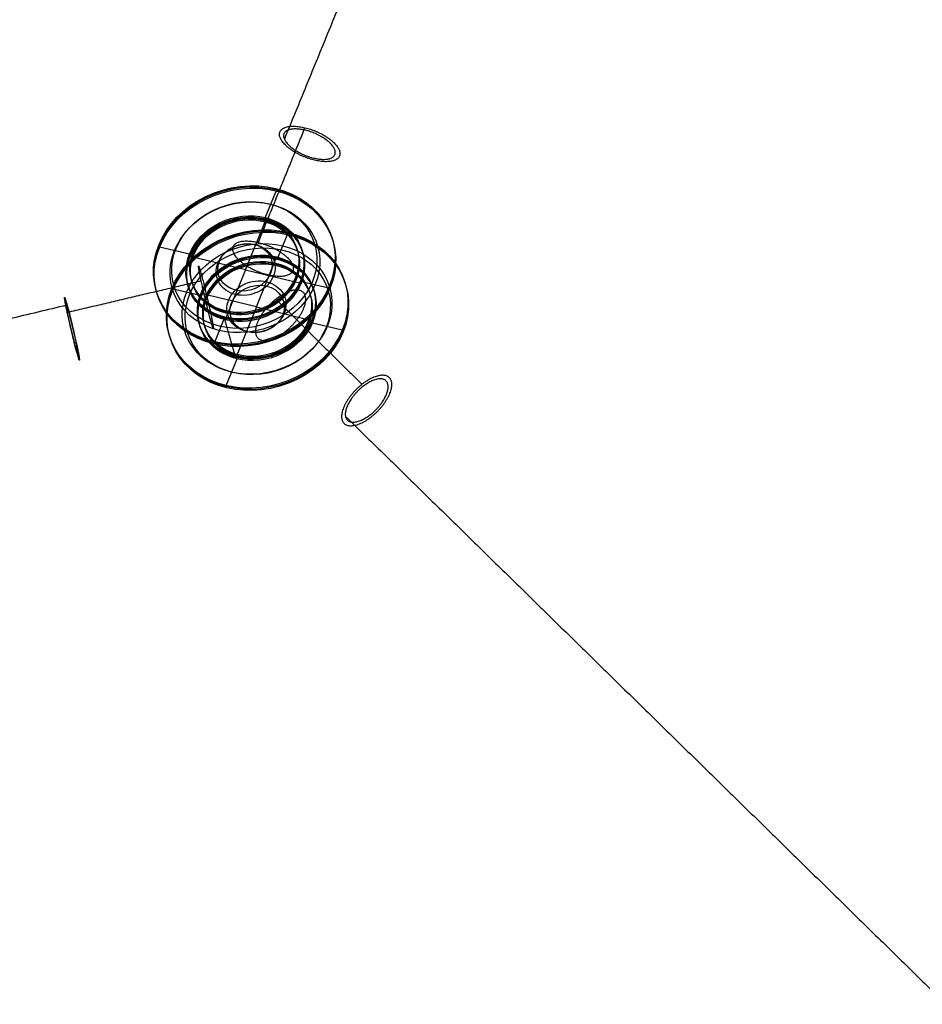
# Model space of a CAD drawing. Header units: millimetres. Extents: x 88174 to 90498, y -31828 to -30219.
# Tile 247 of 256: x 88849 to 89095, y -31510 to -31242. Entities that reach past the tile are written whole.
import ezdxf

# ---------------------------------------------------------------- set-up
doc = ezdxf.new("R2010")
doc.units = ezdxf.units.MM
doc.layers.add('Default', color=7, linetype='Continuous', true_color=0x000000)

msp = doc.modelspace()

# ---------------------------------------------------------------- linework, layer by layer
at = {"layer": 'Default'}
for p, q in [((88916.24, -31295.99, 1719.26), (88919.21, -31288.7, 1723.07)), ((88916.42, -31296.62, 1720.33), (88916.24, -31295.99, 1719.26)), ((88910.91, -31310.17, 1713.25), (88916.42, -31296.62, 1720.33)), ((88919.55, -31307.34, 1738.41), (88922.52, -31300.05, 1742.22)), ((88895.63, -31305.89, 1716.96), (88887.5, -31303.93, 1719.53)), ((88895.81, -31306.52, 1718.02), (88895.63, -31305.89, 1716.96)), ((88910.91, -31310.17, 1713.25), (88895.81, -31306.52, 1718.02)), ((88913.85, -31320.26, 1730.26), (88919.36, -31306.71, 1737.34)), ((88919.36, -31306.71, 1737.34), (88919.55, -31307.34, 1738.41)), ((88910.91, -31310.17, 1713.25), (88905.4, -31323.72, 1706.17)), ((88910.91, -31310.17, 1713.25), (88926.01, -31313.82, 1708.47)), ((88898.94, -31317.24, 1736.1), (88890.81, -31315.28, 1738.67)), ((88926.01, -31313.82, 1708.47), (88925.82, -31313.19, 1707.41)), ((88925.82, -31313.19, 1707.41), (88933.95, -31315.16, 1704.84)), ((88913.85, -31320.26, 1730.26), (88898.75, -31316.61, 1735.04)), ((88898.75, -31316.61, 1735.04), (88898.94, -31317.24, 1736.1)), ((88913.85, -31320.26, 1730.26), (88908.34, -31333.81, 1723.19)), ((88913.85, -31320.26, 1730.26), (88928.95, -31323.91, 1725.49)), ((88905.21, -31323.09, 1705.11), (88902.24, -31330.39, 1701.29)), ((88905.4, -31323.72, 1706.17), (88905.21, -31323.09, 1705.11)), ((88928.95, -31323.91, 1725.49), (88929.13, -31324.54, 1726.55)), ((88929.13, -31324.54, 1726.55), (88937.26, -31326.5, 1723.98)), ((88908.34, -31333.81, 1723.19), (88908.52, -31334.44, 1724.25)), ((88908.52, -31334.44, 1724.25), (88905.55, -31341.73, 1720.44))]:
    msp.add_line(p, q, dxfattribs=at)
at = {"layer": 'Default', "extrusion": (0.940699, -0.300678, -0.157092)}
for points in [[(-2730.61, 16502.4), (-2739.59, 16497.99)], [(-2740.13, 16499.09), (-2753.6, 16492.48)], [(-2741.51, 16524.56), (-2750.48, 16520.15)], [(-2767.06, 16485.86), (-2753.6, 16492.48)], [(-2749.94, 16519.04), (-2763.4, 16512.42)], [(-2775.49, 16480.34), (-2766.51, 16484.75)], [(-2776.86, 16505.81), (-2763.4, 16512.42)], [(-2786.38, 16502.5), (-2777.4, 16506.91)]]:
    msp.add_lwpolyline(points, dxfattribs=at)
at = {"layer": 'Default', "extrusion": (0.989118, 0.075025, -0.126557)}
for points in [[(-37924.3, 12630.82), (-37923.65, 12629.75)], [(-37931.71, 12624.92), (-37932.35, 12625.99)], [(-37935.86, 12650.12), (-37936.51, 12651.19)], [(-37937.09, 12623.16), (-37936.44, 12622.08)], [(-37939.38, 12620.32), (-37940.03, 12621.39)], [(-37944.56, 12646.36), (-37943.92, 12645.29)], [(-37948.21, 12615.03), (-37948.85, 12616.1)], [(-37948.65, 12642.46), (-37949.29, 12643.53)], [(-37951.79, 12614.34), (-37951.15, 12613.27)], [(-37952.24, 12641.77), (-37951.59, 12640.69)], [(-37955.88, 12610.43), (-37956.53, 12611.51)], [(-37961.06, 12636.48), (-37960.42, 12635.4)], [(-37963.36, 12633.64), (-37964, 12634.71)], [(-37964.58, 12606.68), (-37963.94, 12605.6)], [(-37968.73, 12631.88), (-37968.09, 12630.8)], [(-37976.15, 12625.98), (-37976.79, 12627.05)]]:
    msp.add_lwpolyline(points, dxfattribs=at)
at = {"layer": 'Default', "extrusion": (0.214107, 0.974462, -0.067698)}
for points in [[(-93534.09, 936.07), (-93543.65, 933.13)], [(-93543.97, 934.15), (-93558.3, 929.73)], [(-93572.64, 925.32), (-93558.3, 929.73)], [(-93581.88, 921.35), (-93572.32, 924.29)], [(-93540.39, 956.51), (-93549.95, 953.57)], [(-93549.64, 952.55), (-93563.97, 948.13)], [(-93578.31, 943.71), (-93563.97, 948.13)], [(-93588.18, 941.79), (-93578.62, 944.74)]]:
    msp.add_lwpolyline(points, dxfattribs=at)
at = {"layer": 'Default', "extrusion": (0.147124, -0.504395, 0.850847)}
for centre, radius in [((76586.79, -45857.25, 30328.79), 25), ((76586.79, -45857.25, 30329.42), 25), ((76586.79, -45857.25, 30330.04), 25), ((76586.79, -45857.25, 30330.04), 20.62), ((76586.79, -45857.25, 30328.79), 20), ((76586.79, -45857.25, 30330.04), 16.25), ((76586.79, -45857.25, 30330.67), 16.25), ((76586.79, -45857.25, 30331.29), 16.25), ((76586.79, -45857.25, 30328.79), 15), ((76586.79, -45857.25, 30329.42), 15), ((76586.79, -45857.25, 30330.04), 15), ((76586.79, -45857.25, 30352.54), 25), ((76586.79, -45857.25, 30353.17), 25), ((76586.79, -45857.25, 30353.79), 25), ((76586.79, -45857.25, 30352.54), 20.63), ((76586.79, -45857.25, 30353.79), 20), ((76586.79, -45857.25, 30351.29), 16.25), ((76586.79, -45857.25, 30331.29), 8.12), ((76586.79, -45857.25, 30330.04), 7.5), ((76586.79, -45857.25, 30351.92), 16.25), ((76586.79, -45857.25, 30352.54), 16.25), ((76586.79, -45857.25, 30352.54), 15), ((76586.79, -45857.25, 30353.17), 15), ((76586.79, -45857.25, 30353.79), 15), ((76586.79, -45857.25, 30351.29), 8.13), ((76586.79, -45857.25, 30352.54), 7.5)]:
    msp.add_circle(centre, radius, dxfattribs=at)
at = {"layer": 'Default'}
for points in [[(89010.11, -31057.89, 1858.28), (88965.79, -31166.22, 1801.71), (88921.48, -31274.55, 1745.14)], [(88914.38, -31302.69, 1718.54), (88920.74, -31287.06, 1726.71), (88927.1, -31271.43, 1734.87)], [(88898.83, -31313.18, 1715.01), (88880.59, -31317.49, 1715.62), (88862.35, -31321.79, 1716.22)], [(88862.2, -31319.78, 1727.25), (88735.86, -31350.17, 1731.05), (88609.52, -31380.56, 1734.86)], [(88919.18, -31318.11, 1708.58), (88930.9, -31329.72, 1699.67), (88942.62, -31341.34, 1690.77)], [(88905.15, -31323.66, 1706.25), (88906.62, -31328.7, 1714.76), (88908.09, -31333.75, 1723.27)], [(88938.13, -31350.07, 1696.17), (89019.92, -31430.17, 1634.56), (89101.71, -31510.26, 1572.95)]]:
    msp.add_open_spline(points, degree=2, dxfattribs=at)
for points, knots in [([(88927.1, -31271.43, 1734.87), (88918.96, -31269.46, 1737.45), (88920.25, -31273.88, 1744.9), (88921.54, -31278.3, 1752.36), (88929.68, -31280.26, 1749.78), (88937.82, -31282.23, 1747.21), (88936.53, -31277.81, 1739.75), (88935.24, -31273.39, 1732.3), (88927.1, -31271.43, 1734.87)], [0, 0, 0, 11.780972, 11.780972, 23.561945, 23.561945, 35.342917, 35.342917, 47.12389, 47.12389, 47.12389]), ([(88921.48, -31274.55, 1745.14), (88919.75, -31270.63, 1738.99), (88926.59, -31271.98, 1736.21), (88933.43, -31273.33, 1733.44), (88935.15, -31277.25, 1739.6), (88936.87, -31281.17, 1745.75), (88930.04, -31279.82, 1748.53), (88923.2, -31278.47, 1751.3), (88921.48, -31274.55, 1745.14)], [0, 0, 0, 7.853982, 7.853982, 15.707963, 15.707963, 23.561945, 23.561945, 31.415927, 31.415927, 31.415927]), ([(88905.15, -31323.66, 1706.25), (88920.15, -31327.53, 1701.36), (88925.91, -31314.04, 1708.36), (88931.68, -31300.56, 1715.36), (88916.67, -31296.69, 1720.25), (88901.67, -31292.81, 1725.14), (88895.9, -31306.3, 1718.14), (88890.14, -31319.79, 1711.14), (88905.15, -31323.66, 1706.25)], [0, 0, 0, 20.420352, 20.420352, 40.840704, 40.840704, 61.261057, 61.261057, 81.681409, 81.681409, 81.681409]), ([(88914.38, -31302.69, 1718.54), (88906.24, -31300.72, 1721.11), (88907.53, -31305.14, 1728.57), (88908.82, -31309.56, 1736.02), (88916.96, -31311.53, 1733.45), (88925.1, -31313.5, 1730.87), (88923.81, -31309.08, 1723.42), (88922.52, -31304.66, 1715.97), (88914.38, -31302.69, 1718.54)], [0, 0, 0, 11.780972, 11.780972, 23.561945, 23.561945, 35.342917, 35.342917, 47.12389, 47.12389, 47.12389]), ([(88908.09, -31333.75, 1723.27), (88923.1, -31337.62, 1718.38), (88928.86, -31324.13, 1725.37), (88934.62, -31310.65, 1732.37), (88919.61, -31306.77, 1737.26), (88904.61, -31302.9, 1742.15), (88898.85, -31316.39, 1735.16), (88893.09, -31329.87, 1728.16), (88908.09, -31333.75, 1723.27)], [0, 0, 0, 20.420352, 20.420352, 40.840704, 40.840704, 61.261057, 61.261057, 81.681409, 81.681409, 81.681409]), ([(88898.83, -31313.18, 1715.01), (88900.4, -31320.48, 1710.42), (88901.69, -31324.9, 1717.87), (88902.97, -31329.31, 1725.33), (88901.41, -31322.02, 1729.92), (88899.84, -31314.73, 1734.52), (88898.55, -31310.31, 1727.06), (88897.26, -31305.89, 1719.61), (88898.83, -31313.18, 1715.01)], [0, 0, 0, 11.780972, 11.780972, 23.561945, 23.561945, 35.342917, 35.342917, 47.12389, 47.12389, 47.12389]), ([(88862.35, -31321.79, 1716.22), (88863.92, -31329.08, 1711.62), (88865.21, -31333.5, 1719.08), (88866.5, -31337.92, 1726.53), (88864.93, -31330.63, 1731.13), (88863.36, -31323.34, 1735.72), (88862.07, -31318.92, 1728.27), (88860.78, -31314.5, 1720.81), (88862.35, -31321.79, 1716.22)], [0, 0, 0, 11.780972, 11.780972, 23.561945, 23.561945, 35.342917, 35.342917, 47.12389, 47.12389, 47.12389]), ([(88919.18, -31318.11, 1708.58), (88925.9, -31312.84, 1710.54), (88927.18, -31317.26, 1718), (88928.47, -31321.68, 1725.45), (88921.75, -31326.95, 1723.49), (88915.04, -31332.22, 1721.52), (88913.75, -31327.8, 1714.07), (88912.46, -31323.38, 1706.61), (88919.18, -31318.11, 1708.58)], [0, 0, 0, 11.780972, 11.780972, 23.561945, 23.561945, 35.342917, 35.342917, 47.12389, 47.12389, 47.12389]), ([(88862.2, -31319.78, 1727.25), (88861.17, -31316.34, 1720.66), (88862.61, -31322.78, 1717.08), (88864.05, -31329.21, 1713.51), (88865.08, -31332.64, 1720.1), (88866.1, -31336.08, 1726.69), (88864.66, -31329.64, 1730.26), (88863.22, -31323.21, 1733.84), (88862.2, -31319.78, 1727.25)], [0, 0, 0, 7.853982, 7.853982, 15.707963, 15.707963, 23.561945, 23.561945, 31.415927, 31.415927, 31.415927]), ([(88942.62, -31341.34, 1690.77), (88949.34, -31336.06, 1692.73), (88950.63, -31340.48, 1700.19), (88951.91, -31344.9, 1707.64), (88945.2, -31350.17, 1705.68), (88938.48, -31355.44, 1703.71), (88937.2, -31351.02, 1696.26), (88935.91, -31346.61, 1688.8), (88942.62, -31341.34, 1690.77)], [0, 0, 0, 11.780972, 11.780972, 23.561945, 23.561945, 35.342917, 35.342917, 47.12389, 47.12389, 47.12389]), ([(88938.13, -31350.07, 1696.17), (88937.35, -31346.05, 1689.89), (88943.13, -31341.72, 1691.94), (88948.9, -31337.4, 1694), (88949.69, -31341.43, 1700.27), (88950.47, -31345.46, 1706.55), (88944.69, -31349.78, 1704.5), (88938.92, -31354.1, 1702.45), (88938.13, -31350.07, 1696.17)], [0, 0, 0, 7.853982, 7.853982, 15.707963, 15.707963, 23.561945, 23.561945, 31.415927, 31.415927, 31.415927])]:
    msp.add_rational_spline(points, [1, 0.707106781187, 1, 0.707106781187, 1, 0.707106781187, 1, 0.707106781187, 1], degree=2, knots=knots, dxfattribs=at)

doc.saveas('drawing.dxf')
